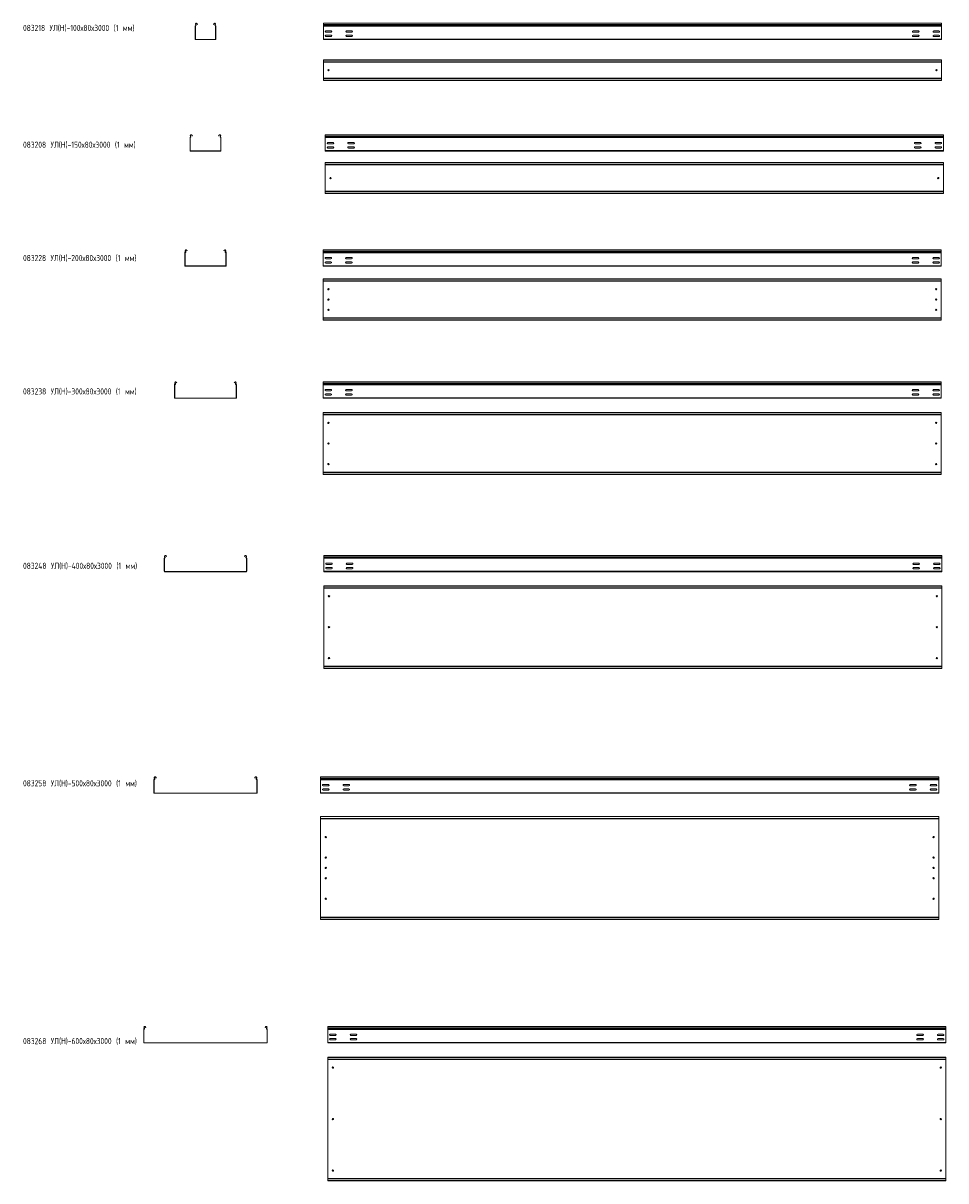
# Model space of a CAD drawing. Header units: millimetres. Extents: x -789 to 3689, y -6202 to -582.
import ezdxf

# ---------------------------------------------------------------- set-up
doc = ezdxf.new("R2010")
doc.units = ezdxf.units.MM
doc.styles.add('SLDTEXTSTYLE0', font='TXT', dxfattribs={"width": 0.7, "bigfont": 'bigfont'})

msp = doc.modelspace()

# ---------------------------------------------------------------- linework, layer by layer
at = {"color": 7, "linetype": 'Continuous', "lineweight": 15}
for p, q in [((47.2, -596.8), (46.2, -596.8)), ((46.2, -660), (46.2, -596.8)), ((47.2, -660), (47.2, -596.8)), ((47.5, -595.1), (47.8, -596)), ((48.6, -588.6), (47.7, -589.1)), ((49, -591.5), (47.7, -589.1)), ((49.9, -591), (48.6, -588.6)), ((49, -591.5), (49.9, -591)), ((55.6, -584.9), (54.8, -585.3)), ((54.8, -585.3), (56.5, -588.6)), ((55.6, -584.9), (57.4, -588.1)), ((57.4, -588.1), (56.5, -588.6)), ((135, -588.1), (136.7, -584.9)), ((135.8, -588.6), (135, -588.1)), ((135.8, -588.6), (137.6, -585.3)), ((137.6, -585.3), (136.7, -584.9)), ((143.8, -588.6), (142.5, -591)), ((142.5, -591), (143.4, -591.5)), ((144.6, -589.1), (143.4, -591.5)), ((144.6, -589.1), (143.8, -588.6)), ((144.9, -595.1), (144.6, -596)), ((146.2, -596.8), (145.2, -596.8)), ((145.2, -596.8), (145.2, -660)), ((146.2, -596.8), (146.2, -660)), ((3668.3, -582.5), (668.3, -582.5)), ((668.3, -589.1), (668.3, -582.5)), ((3668.3, -589.1), (668.3, -589.1)), ((668.3, -591.5), (668.3, -589.1)), ((3668.3, -591.5), (668.3, -591.5)), ((668.3, -595.1), (668.3, -591.5)), ((3668.3, -595.1), (668.3, -595.1)), ((668.3, -596.8), (668.3, -595.1)), ((3668.3, -596.8), (668.3, -596.8)), ((668.3, -660), (668.3, -596.8)), ((3668.3, -589.1), (3668.3, -582.5)), ((3668.3, -591.5), (3668.3, -589.1)), ((3668.3, -595.1), (3668.3, -591.5)), ((3668.3, -596.8), (3668.3, -595.1)), ((3668.3, -660), (3668.3, -596.8)), ((46.2, -660), (47.2, -660)), ((48.7, -661.5), (48.7, -662.5)), ((143.7, -661.5), (48.7, -661.5)), ((143.7, -662.5), (48.7, -662.5)), ((143.7, -662.5), (143.7, -661.5)), ((145.2, -660), (146.2, -660)), ((3668.3, -660), (668.3, -660)), ((668.3, -662.5), (668.3, -660)), ((3668.3, -662.5), (668.3, -662.5)), ((706, -620.2), (680.5, -620.2)), ((680.5, -626.7), (706, -626.7)), ((706, -641.2), (680.5, -641.2)), ((680.5, -647.7), (706, -647.7)), ((806, -620.2), (780.5, -620.2)), ((780.5, -626.7), (806, -626.7)), ((806, -641.2), (780.5, -641.2)), ((780.5, -647.7), (806, -647.7)), ((3530.5, -620.2), (3556, -620.2)), ((3556, -626.7), (3530.5, -626.7)), ((3530.5, -641.2), (3556, -641.2)), ((3556, -647.7), (3530.5, -647.7)), ((3630.5, -620.2), (3656, -620.2)), ((3656, -626.7), (3630.5, -626.7)), ((3630.5, -641.2), (3656, -641.2)), ((3656, -647.7), (3630.5, -647.7)), ((3668.3, -662.5), (3668.3, -660)), ((3668.3, -760.7), (668.3, -760.7)), ((668.3, -761.7), (668.3, -760.7)), ((3668.3, -761.7), (668.3, -761.7)), ((668.3, -770.2), (668.3, -761.7)), ((3668.3, -770.2), (668.3, -770.2)), ((668.3, -772), (668.3, -770.2)), ((3668.3, -772), (668.3, -772)), ((668.3, -772), (668.3, -849.5)), ((3668.3, -761.7), (3668.3, -760.7)), ((3668.3, -770.2), (3668.3, -761.7)), ((3668.3, -772), (3668.3, -770.2)), ((3668.3, -772), (3668.3, -849.5)), ((3668.3, -849.5), (668.3, -849.5)), ((668.3, -851.3), (668.3, -849.5)), ((3668.3, -851.3), (668.3, -851.3)), ((668.3, -859.7), (668.3, -851.3)), ((668.3, -859.7), (3668.3, -859.7)), ((668.3, -860.7), (668.3, -859.7)), ((3668.3, -860.7), (668.3, -860.7)), ((3668.3, -851.3), (3668.3, -849.5)), ((3668.3, -859.7), (3668.3, -851.3)), ((3668.3, -860.7), (3668.3, -859.7)), ((3677.8, -1123.9), (677.8, -1123.9)), ((677.8, -1130.5), (677.8, -1123.9)), ((3677.8, -1130.5), (3677.8, -1123.9)), ((22.2, -1138.2), (21.2, -1138.2)), ((21.2, -1201.4), (21.2, -1138.2)), ((22.2, -1201.4), (22.2, -1138.2)), ((22.5, -1136.4), (22.8, -1137.4)), ((23.6, -1130), (22.7, -1130.5)), ((24, -1132.9), (22.7, -1130.5)), ((24.9, -1132.4), (23.6, -1130)), ((24, -1132.9), (24.9, -1132.4)), ((30.6, -1126.2), (29.8, -1126.7)), ((29.8, -1126.7), (31.5, -1130)), ((30.6, -1126.2), (32.4, -1129.5)), ((32.4, -1129.5), (31.5, -1130)), ((160, -1129.5), (161.7, -1126.2)), ((160.8, -1130), (160, -1129.5)), ((160.8, -1130), (162.6, -1126.7)), ((162.6, -1126.7), (161.7, -1126.2)), ((168.8, -1130), (167.5, -1132.4)), ((167.5, -1132.4), (168.4, -1132.9)), ((169.6, -1130.5), (168.4, -1132.9)), ((169.6, -1130.5), (168.8, -1130)), ((169.9, -1136.4), (169.6, -1137.4)), ((171.2, -1138.2), (170.2, -1138.2)), ((170.2, -1138.2), (170.2, -1201.4)), ((171.2, -1138.2), (171.2, -1201.4)), ((3677.8, -1130.5), (677.8, -1130.5)), ((677.8, -1132.9), (677.8, -1130.5)), ((3677.8, -1132.9), (677.8, -1132.9)), ((677.8, -1136.4), (677.8, -1132.9)), ((3677.8, -1136.4), (677.8, -1136.4)), ((677.8, -1138.2), (677.8, -1136.4)), ((3677.8, -1138.2), (677.8, -1138.2)), ((677.8, -1201.4), (677.8, -1138.2)), ((715.6, -1161.4), (690.1, -1161.4)), ((690.1, -1167.9), (715.6, -1167.9)), ((815.6, -1161.4), (790.1, -1161.4)), ((790.1, -1167.9), (815.6, -1167.9)), ((3540.1, -1161.4), (3565.6, -1161.4)), ((3565.6, -1167.9), (3540.1, -1167.9)), ((3640.1, -1161.4), (3665.6, -1161.4)), ((3665.6, -1167.9), (3640.1, -1167.9)), ((3677.8, -1132.9), (3677.8, -1130.5)), ((3677.8, -1136.4), (3677.8, -1132.9)), ((3677.8, -1138.2), (3677.8, -1136.4)), ((3677.8, -1201.4), (3677.8, -1138.2)), ((21.2, -1201.4), (22.2, -1201.4)), ((23.7, -1202.9), (23.7, -1203.9)), ((168.7, -1202.9), (23.7, -1202.9)), ((168.7, -1203.9), (23.7, -1203.9)), ((168.7, -1203.9), (168.7, -1202.9)), ((170.2, -1201.4), (171.2, -1201.4)), ((3677.8, -1201.4), (677.8, -1201.4)), ((677.8, -1203.9), (677.8, -1201.4)), ((3677.8, -1203.9), (677.8, -1203.9)), ((715.6, -1182.6), (690.1, -1182.6)), ((690.1, -1189.1), (715.6, -1189.1)), ((815.6, -1182.6), (790.1, -1182.6)), ((790.1, -1189.1), (815.6, -1189.1)), ((3540.1, -1182.6), (3565.6, -1182.6)), ((3565.6, -1189.1), (3540.1, -1189.1)), ((3640.1, -1182.6), (3665.6, -1182.6)), ((3665.6, -1189.1), (3640.1, -1189.1)), ((3677.8, -1203.9), (3677.8, -1201.4)), ((3677.8, -1259.6), (677.8, -1259.6)), ((677.8, -1260.6), (677.8, -1259.6)), ((3677.8, -1260.6), (677.8, -1260.6)), ((677.8, -1269.1), (677.8, -1260.6)), ((3677.8, -1269.1), (677.8, -1269.1)), ((677.8, -1270.8), (677.8, -1269.1)), ((3677.8, -1270.8), (677.8, -1270.8)), ((677.8, -1270.8), (677.8, -1398.4)), ((3677.8, -1260.6), (3677.8, -1259.6)), ((3677.8, -1269.1), (3677.8, -1260.6)), ((3677.8, -1270.8), (3677.8, -1269.1)), ((3677.8, -1270.8), (3677.8, -1398.4)), ((3677.8, -1398.4), (677.8, -1398.4)), ((677.8, -1400.1), (677.8, -1398.4)), ((3677.8, -1400.1), (677.8, -1400.1)), ((677.8, -1408.6), (677.8, -1400.1)), ((3677.8, -1400.1), (3677.8, -1398.4)), ((3677.8, -1408.6), (3677.8, -1400.1)), ((677.8, -1408.6), (3677.8, -1408.6)), ((677.8, -1409.6), (677.8, -1408.6)), ((3677.8, -1409.6), (677.8, -1409.6)), ((3677.8, -1409.6), (3677.8, -1408.6)), ((5.6, -1684.7), (4.8, -1685.2)), ((4.8, -1685.2), (5.1, -1685.8)), ((5.1, -1685.8), (6, -1685.3)), ((6.5, -1688.5), (5.1, -1685.8)), ((5.6, -1684.7), (6, -1685.3)), ((6, -1685.3), (7.4, -1688)), ((185, -1688), (186.4, -1685.3)), ((187.3, -1685.8), (185.8, -1688.5)), ((186.4, -1685.3), (186.7, -1684.7)), ((186.4, -1685.3), (187.3, -1685.8)), ((187.6, -1685.2), (186.7, -1684.7)), ((187.3, -1685.8), (187.6, -1685.2)), ((3667.4, -1682.3), (667.4, -1682.3)), ((667.4, -1689), (667.4, -1682.3)), ((3667.4, -1689), (3667.4, -1682.3)), ((-2.8, -1696.7), (-3.8, -1696.7)), ((-3.8, -1759.8), (-3.8, -1696.7)), ((-2.8, -1759.8), (-2.8, -1696.7)), ((-2.5, -1694.9), (-2.2, -1695.9)), ((-1.4, -1688.5), (-2.3, -1689)), ((-1, -1691.3), (-2.3, -1689)), ((-0.1, -1690.9), (-1.4, -1688.5)), ((-1, -1691.3), (-0.1, -1690.9)), ((7.4, -1688), (6.5, -1688.5)), ((185.8, -1688.5), (185, -1688)), ((193.8, -1688.5), (192.5, -1690.9)), ((192.5, -1690.9), (193.4, -1691.3)), ((194.6, -1689), (193.4, -1691.3)), ((194.6, -1689), (193.8, -1688.5)), ((194.9, -1694.9), (194.6, -1695.9)), ((196.2, -1696.7), (195.2, -1696.7)), ((195.2, -1696.7), (195.2, -1759.8)), ((196.2, -1696.7), (196.2, -1759.8)), ((3667.4, -1689), (667.4, -1689)), ((667.4, -1691.3), (667.4, -1689)), ((3667.4, -1691.3), (667.4, -1691.3)), ((667.4, -1694.9), (667.4, -1691.3)), ((3667.4, -1694.9), (667.4, -1694.9)), ((667.4, -1696.7), (667.4, -1694.9)), ((3667.4, -1696.7), (667.4, -1696.7)), ((667.4, -1759.8), (667.4, -1696.7)), ((705.1, -1719.8), (679.6, -1719.8)), ((679.6, -1726.3), (705.1, -1726.3)), ((705.1, -1741.1), (679.6, -1741.1)), ((805.1, -1719.8), (779.6, -1719.8)), ((779.6, -1726.3), (805.1, -1726.3)), ((805.1, -1741.1), (779.6, -1741.1)), ((3529.6, -1719.8), (3555.1, -1719.8)), ((3555.1, -1726.3), (3529.6, -1726.3)), ((3529.6, -1741.1), (3555.1, -1741.1)), ((3629.6, -1719.8), (3655.1, -1719.8)), ((3655.1, -1726.3), (3629.6, -1726.3)), ((3629.6, -1741.1), (3655.1, -1741.1)), ((3667.4, -1691.3), (3667.4, -1689)), ((3667.4, -1694.9), (3667.4, -1691.3)), ((3667.4, -1696.7), (3667.4, -1694.9)), ((3667.4, -1759.8), (3667.4, -1696.7)), ((-3.8, -1759.8), (-2.8, -1759.8)), ((-1.3, -1761.3), (-1.3, -1762.3)), ((193.7, -1761.3), (-1.3, -1761.3)), ((193.7, -1762.3), (-1.3, -1762.3)), ((193.7, -1762.3), (193.7, -1761.3)), ((195.2, -1759.8), (196.2, -1759.8)), ((3667.4, -1759.8), (667.4, -1759.8)), ((667.4, -1762.3), (667.4, -1759.8)), ((3667.4, -1762.3), (667.4, -1762.3)), ((679.6, -1747.6), (705.1, -1747.6)), ((779.6, -1747.6), (805.1, -1747.6)), ((3555.1, -1747.6), (3529.6, -1747.6)), ((3655.1, -1747.6), (3629.6, -1747.6)), ((3667.4, -1762.3), (3667.4, -1759.8)), ((3667.4, -1824.2), (667.4, -1824.2)), ((667.4, -1825.2), (667.4, -1824.2)), ((3667.4, -1825.2), (667.4, -1825.2)), ((667.4, -1833.6), (667.4, -1825.2)), ((3667.4, -1833.6), (667.4, -1833.6)), ((667.4, -1834), (667.4, -1833.6)), ((667.4, -1834), (670.4, -1835.4)), ((667.4, -1834), (667.4, -2014.4)), ((3664.4, -1835.4), (670.4, -1835.4)), ((3664.4, -1835.4), (3667.4, -1834)), ((3667.4, -1825.2), (3667.4, -1824.2)), ((3667.4, -1833.6), (3667.4, -1825.2)), ((3667.4, -1834), (3667.4, -1833.6)), ((3667.4, -1834), (3667.4, -2014.4)), ((670.4, -2013), (667.4, -2014.4)), ((667.4, -2014.7), (667.4, -2014.4)), ((3667.4, -2014.7), (667.4, -2014.7)), ((667.4, -2023.2), (667.4, -2014.7)), ((667.4, -2023.2), (3667.4, -2023.2)), ((667.4, -2024.2), (667.4, -2023.2)), ((3664.4, -2013), (670.4, -2013)), ((3667.4, -2014.4), (3664.4, -2013)), ((3667.4, -2014.7), (3667.4, -2014.4)), ((3667.4, -2023.2), (3667.4, -2014.7)), ((3667.4, -2024.2), (3667.4, -2023.2)), ((3667.4, -2024.2), (667.4, -2024.2)), ((-52.8, -2337.5), (-53.8, -2337.5)), ((-53.8, -2400.7), (-53.8, -2337.5)), ((-52.8, -2400.7), (-52.8, -2337.5)), ((-52.5, -2335.8), (-52.2, -2336.8)), ((-51.4, -2329.4), (-52.3, -2329.8)), ((-51, -2332.2), (-52.3, -2329.8)), ((-50.1, -2331.8), (-51.4, -2329.4)), ((-51, -2332.2), (-50.1, -2331.8)), ((-44.4, -2325.6), (-45.2, -2326.1)), ((-45.2, -2326.1), (-44.9, -2326.7)), ((-44.9, -2326.7), (-44, -2326.2)), ((-43.5, -2329.3), (-44.9, -2326.7)), ((-44.4, -2325.6), (-44, -2326.2)), ((-44, -2326.2), (-42.6, -2328.9)), ((-42.6, -2328.9), (-43.5, -2329.3)), ((235, -2328.9), (236.4, -2326.2)), ((235.8, -2329.3), (235, -2328.9)), ((237.3, -2326.7), (235.8, -2329.3)), ((236.4, -2326.2), (236.7, -2325.6)), ((236.4, -2326.2), (237.3, -2326.7)), ((237.6, -2326.1), (236.7, -2325.6)), ((237.3, -2326.7), (237.6, -2326.1)), ((243.8, -2329.4), (242.5, -2331.8)), ((242.5, -2331.8), (243.4, -2332.2)), ((244.6, -2329.8), (243.4, -2332.2)), ((244.6, -2329.8), (243.8, -2329.4)), ((244.9, -2335.8), (244.6, -2336.8)), ((246.2, -2337.5), (245.2, -2337.5)), ((245.2, -2337.5), (245.2, -2400.7)), ((246.2, -2337.5), (246.2, -2400.7)), ((3667.5, -2323.2), (667.5, -2323.2)), ((667.5, -2329.8), (667.5, -2323.2)), ((3667.5, -2329.8), (667.5, -2329.8)), ((667.5, -2332.2), (667.5, -2329.8)), ((3667.5, -2332.2), (667.5, -2332.2)), ((667.5, -2335.8), (667.5, -2332.2)), ((3667.5, -2335.8), (667.5, -2335.8)), ((667.5, -2337.5), (667.5, -2335.8)), ((3667.5, -2337.5), (667.5, -2337.5)), ((667.5, -2400.7), (667.5, -2337.5)), ((3667.5, -2329.8), (3667.5, -2323.2)), ((3667.5, -2332.2), (3667.5, -2329.8)), ((3667.5, -2335.8), (3667.5, -2332.2)), ((3667.5, -2337.5), (3667.5, -2335.8)), ((3667.5, -2400.7), (3667.5, -2337.5)), ((-53.8, -2400.7), (-52.8, -2400.7)), ((-51.3, -2402.2), (-51.3, -2403.2)), ((243.7, -2402.2), (-51.3, -2402.2)), ((243.7, -2403.2), (-51.3, -2403.2)), ((243.7, -2403.2), (243.7, -2402.2)), ((245.2, -2400.7), (246.2, -2400.7)), ((3667.5, -2400.7), (667.5, -2400.7)), ((667.5, -2403.2), (667.5, -2400.7)), ((3667.5, -2403.2), (667.5, -2403.2)), ((705.2, -2360.7), (679.7, -2360.7)), ((679.7, -2367.2), (705.2, -2367.2)), ((705.2, -2382), (679.7, -2382)), ((679.7, -2388.5), (705.2, -2388.5)), ((805.2, -2360.7), (779.7, -2360.7)), ((779.7, -2367.2), (805.2, -2367.2)), ((805.2, -2382), (779.7, -2382)), ((779.7, -2388.5), (805.2, -2388.5)), ((3529.7, -2360.7), (3555.2, -2360.7)), ((3555.2, -2367.2), (3529.7, -2367.2)), ((3529.7, -2382), (3555.2, -2382)), ((3555.2, -2388.5), (3529.7, -2388.5)), ((3629.7, -2360.7), (3655.2, -2360.7)), ((3655.2, -2367.2), (3629.7, -2367.2)), ((3629.7, -2382), (3655.2, -2382)), ((3655.2, -2388.5), (3629.7, -2388.5)), ((3667.5, -2403.2), (3667.5, -2400.7)), ((3667.5, -2473), (667.5, -2473)), ((667.5, -2474), (667.5, -2473)), ((3667.5, -2474), (667.5, -2474)), ((667.5, -2482.5), (667.5, -2474)), ((3667.5, -2482.5), (667.5, -2482.5)), ((667.5, -2482.8), (667.5, -2482.5)), ((667.5, -2482.8), (670.5, -2484.2)), ((667.5, -2482.8), (667.5, -2763.2)), ((3664.5, -2484.2), (670.5, -2484.2)), ((3664.5, -2484.2), (3667.5, -2482.8)), ((3667.5, -2474), (3667.5, -2473)), ((3667.5, -2482.5), (3667.5, -2474)), ((3667.5, -2482.8), (3667.5, -2482.5)), ((3667.5, -2482.8), (3667.5, -2763.2)), ((670.5, -2761.8), (667.5, -2763.2)), ((667.5, -2763.6), (667.5, -2763.2)), ((3667.5, -2763.6), (667.5, -2763.6)), ((667.5, -2772), (667.5, -2763.6)), ((667.5, -2772), (3667.5, -2772)), ((667.5, -2773), (667.5, -2772)), ((3667.5, -2773), (667.5, -2773)), ((3664.5, -2761.8), (670.5, -2761.8)), ((3667.5, -2763.2), (3664.5, -2761.8)), ((3667.5, -2763.6), (3667.5, -2763.2)), ((3667.5, -2772), (3667.5, -2763.6)), ((3667.5, -2773), (3667.5, -2772)), ((-102.8, -3180.3), (-103.8, -3180.3)), ((-103.8, -3243.5), (-103.8, -3180.3)), ((-102.8, -3243.5), (-102.8, -3180.3)), ((-102.5, -3178.6), (-102.2, -3179.5)), ((-101.4, -3172.1), (-102.3, -3172.6)), ((-101, -3175), (-102.3, -3172.6)), ((-100.1, -3174.5), (-101.4, -3172.1)), ((-101, -3175), (-100.1, -3174.5)), ((-94.4, -3168.4), (-95.2, -3168.8)), ((-95.2, -3168.8), (-94.9, -3169.5)), ((-94.9, -3169.5), (-94, -3169)), ((-93.5, -3172.1), (-94.9, -3169.5)), ((-94.4, -3168.4), (-94, -3169)), ((-94, -3169), (-92.6, -3171.6)), ((-92.6, -3171.6), (-93.5, -3172.1)), ((285, -3171.6), (286.4, -3169)), ((285.8, -3172.1), (285, -3171.6)), ((287.3, -3169.5), (285.8, -3172.1)), ((286.4, -3169), (286.7, -3168.4)), ((286.4, -3169), (287.3, -3169.5)), ((287.6, -3168.8), (286.7, -3168.4)), ((287.3, -3169.5), (287.6, -3168.8)), ((293.8, -3172.1), (292.5, -3174.5)), ((292.5, -3174.5), (293.4, -3175)), ((294.6, -3172.6), (293.4, -3175)), ((294.6, -3172.6), (293.8, -3172.1)), ((294.9, -3178.6), (294.6, -3179.5)), ((296.2, -3180.3), (295.2, -3180.3)), ((295.2, -3180.3), (295.2, -3243.5)), ((296.2, -3180.3), (296.2, -3243.5)), ((3670.6, -3166), (670.6, -3166)), ((670.6, -3172.6), (670.6, -3166)), ((3670.6, -3172.6), (670.6, -3172.6)), ((670.6, -3175), (670.6, -3172.6)), ((3670.6, -3175), (670.6, -3175)), ((670.6, -3178.6), (670.6, -3175)), ((3670.6, -3178.6), (670.6, -3178.6)), ((670.6, -3180.3), (670.6, -3178.6)), ((3670.6, -3180.3), (670.6, -3180.3)), ((670.6, -3243.5), (670.6, -3180.3)), ((3670.6, -3172.6), (3670.6, -3166)), ((3670.6, -3175), (3670.6, -3172.6)), ((3670.6, -3178.6), (3670.6, -3175)), ((3670.6, -3180.3), (3670.6, -3178.6)), ((3670.6, -3243.5), (3670.6, -3180.3)), ((-103.8, -3243.5), (-102.8, -3243.5)), ((-101.3, -3245), (-101.3, -3246)), ((293.7, -3245), (-101.3, -3245)), ((293.7, -3246), (-101.3, -3246)), ((293.7, -3246), (293.7, -3245)), ((295.2, -3243.5), (296.2, -3243.5)), ((3670.6, -3243.5), (670.6, -3243.5)), ((670.6, -3246), (670.6, -3243.5)), ((3670.6, -3246), (670.6, -3246)), ((708.4, -3203.5), (682.9, -3203.5)), ((682.9, -3210), (708.4, -3210)), ((708.4, -3224.7), (682.9, -3224.7)), ((682.9, -3231.2), (708.4, -3231.2)), ((808.4, -3203.5), (782.9, -3203.5)), ((782.9, -3210), (808.4, -3210)), ((808.4, -3224.7), (782.9, -3224.7)), ((782.9, -3231.2), (808.4, -3231.2)), ((3532.9, -3203.5), (3558.4, -3203.5)), ((3558.4, -3210), (3532.9, -3210)), ((3532.9, -3224.7), (3558.4, -3224.7)), ((3558.4, -3231.2), (3532.9, -3231.2)), ((3632.9, -3203.5), (3658.4, -3203.5)), ((3658.4, -3210), (3632.9, -3210)), ((3632.9, -3224.7), (3658.4, -3224.7)), ((3658.4, -3231.2), (3632.9, -3231.2)), ((3670.6, -3246), (3670.6, -3243.5)), ((3670.6, -3314.7), (670.6, -3314.7)), ((670.6, -3315.7), (670.6, -3314.7)), ((3670.6, -3315.7), (670.6, -3315.7)), ((670.6, -3324.2), (670.6, -3315.7)), ((3670.6, -3315.7), (3670.6, -3314.7)), ((3670.6, -3324.2), (3670.6, -3315.7)), ((3670.6, -3324.2), (670.6, -3324.2)), ((670.6, -3324.5), (670.6, -3324.2)), ((670.6, -3324.5), (673.6, -3325.9)), ((670.6, -3324.5), (670.6, -3704.9)), ((3667.6, -3325.9), (673.6, -3325.9)), ((3667.6, -3325.9), (3670.6, -3324.5)), ((3670.6, -3324.5), (3670.6, -3324.2)), ((3670.6, -3324.5), (3670.6, -3704.9)), ((673.6, -3703.5), (670.6, -3704.9)), ((670.6, -3705.3), (670.6, -3704.9)), ((3670.6, -3705.3), (670.6, -3705.3)), ((670.6, -3713.7), (670.6, -3705.3)), ((3667.6, -3703.5), (673.6, -3703.5)), ((3670.6, -3704.9), (3667.6, -3703.5)), ((3670.6, -3705.3), (3670.6, -3704.9)), ((3670.6, -3713.7), (3670.6, -3705.3)), ((670.6, -3713.7), (3670.6, -3713.7)), ((670.6, -3714.7), (670.6, -3713.7)), ((3670.6, -3714.7), (670.6, -3714.7)), ((3670.6, -3714.7), (3670.6, -3713.7)), ((-152.8, -4255.1), (-153.8, -4255.1)), ((-153.8, -4318.3), (-153.8, -4255.1)), ((-152.8, -4318.3), (-152.8, -4255.1)), ((-152.5, -4253.4), (-152.2, -4254.3)), ((-151.4, -4246.9), (-152.3, -4247.4)), ((-151, -4249.8), (-152.3, -4247.4)), ((-150.1, -4249.3), (-151.4, -4246.9)), ((-151, -4249.8), (-150.1, -4249.3)), ((-144.4, -4243.2), (-145.2, -4243.6)), ((-145.2, -4243.6), (-144.9, -4244.3)), ((-144.9, -4244.3), (-144, -4243.8)), ((-143.5, -4246.9), (-144.9, -4244.3)), ((-144.4, -4243.2), (-144, -4243.8)), ((-144, -4243.8), (-142.6, -4246.4)), ((-142.6, -4246.4), (-143.5, -4246.9)), ((335, -4246.4), (336.4, -4243.8)), ((335.8, -4246.9), (335, -4246.4)), ((337.3, -4244.3), (335.8, -4246.9)), ((336.4, -4243.8), (336.7, -4243.2)), ((336.4, -4243.8), (337.3, -4244.3)), ((337.6, -4243.6), (336.7, -4243.2)), ((337.3, -4244.3), (337.6, -4243.6)), ((343.8, -4246.9), (342.5, -4249.3)), ((342.5, -4249.3), (343.4, -4249.8)), ((344.6, -4247.4), (343.4, -4249.8)), ((344.6, -4247.4), (343.8, -4246.9)), ((344.9, -4253.4), (344.6, -4254.3)), ((346.2, -4255.1), (345.2, -4255.1)), ((345.2, -4255.1), (345.2, -4318.3)), ((346.2, -4255.1), (346.2, -4318.3)), ((3654.8, -4240.8), (654.8, -4240.8)), ((654.8, -4247.4), (654.8, -4240.8)), ((3654.8, -4247.4), (654.8, -4247.4)), ((654.8, -4249.8), (654.8, -4247.4)), ((3654.8, -4249.8), (654.8, -4249.8)), ((654.8, -4253.4), (654.8, -4249.8)), ((3654.8, -4253.4), (654.8, -4253.4)), ((654.8, -4255.1), (654.8, -4253.4)), ((3654.8, -4255.1), (654.8, -4255.1)), ((654.8, -4318.3), (654.8, -4255.1)), ((3654.8, -4247.4), (3654.8, -4240.8)), ((3654.8, -4249.8), (3654.8, -4247.4)), ((3654.8, -4253.4), (3654.8, -4249.8)), ((3654.8, -4255.1), (3654.8, -4253.4)), ((3654.8, -4318.3), (3654.8, -4255.1)), ((-153.8, -4318.3), (-152.8, -4318.3)), ((-151.3, -4319.8), (-151.3, -4320.8)), ((343.7, -4319.8), (-151.3, -4319.8)), ((343.7, -4320.8), (-151.3, -4320.8)), ((343.7, -4320.8), (343.7, -4319.8)), ((345.2, -4318.3), (346.2, -4318.3)), ((3654.8, -4318.3), (654.8, -4318.3)), ((654.8, -4320.8), (654.8, -4318.3)), ((3654.8, -4320.8), (654.8, -4320.8)), ((692.5, -4278.3), (667, -4278.3)), ((667, -4284.8), (692.5, -4284.8)), ((692.5, -4299.5), (667, -4299.5)), ((667, -4306), (692.5, -4306)), ((792.5, -4278.3), (767, -4278.3)), ((767, -4284.8), (792.5, -4284.8)), ((792.5, -4299.5), (767, -4299.5)), ((767, -4306), (792.5, -4306)), ((3517, -4278.3), (3542.5, -4278.3)), ((3542.5, -4284.8), (3517, -4284.8)), ((3517, -4299.5), (3542.5, -4299.5)), ((3542.5, -4306), (3517, -4306)), ((3617, -4278.3), (3642.5, -4278.3)), ((3642.5, -4284.8), (3617, -4284.8)), ((3617, -4299.5), (3642.5, -4299.5)), ((3642.5, -4306), (3617, -4306)), ((3654.8, -4320.8), (3654.8, -4318.3)), ((3654.8, -4433.3), (654.8, -4433.3)), ((654.8, -4434.3), (654.8, -4433.3)), ((3654.8, -4434.3), (654.8, -4434.3)), ((654.8, -4442.8), (654.8, -4434.3)), ((3654.8, -4434.3), (3654.8, -4433.3)), ((3654.8, -4442.8), (3654.8, -4434.3)), ((3654.8, -4442.8), (654.8, -4442.8)), ((654.8, -4443.1), (654.8, -4442.8)), ((654.8, -4443.1), (657.8, -4444.5)), ((654.8, -4443.1), (654.8, -4923.5)), ((3651.8, -4444.5), (657.8, -4444.5)), ((3651.8, -4444.5), (3654.8, -4443.1)), ((3654.8, -4443.1), (3654.8, -4442.8)), ((3654.8, -4443.1), (3654.8, -4923.5)), ((657.8, -4922.1), (654.8, -4923.5)), ((654.8, -4923.8), (654.8, -4923.5)), ((3654.8, -4923.8), (654.8, -4923.8)), ((654.8, -4932.3), (654.8, -4923.8)), ((654.8, -4932.3), (3654.8, -4932.3)), ((654.8, -4933.3), (654.8, -4932.3)), ((3654.8, -4933.3), (654.8, -4933.3)), ((3651.8, -4922.1), (657.8, -4922.1)), ((3654.8, -4923.5), (3651.8, -4922.1)), ((3654.8, -4923.8), (3654.8, -4923.5)), ((3654.8, -4932.3), (3654.8, -4923.8)), ((3654.8, -4933.3), (3654.8, -4932.3)), ((-202.8, -5467.3), (-203.8, -5467.3)), ((-203.8, -5530.5), (-203.8, -5467.3)), ((-202.8, -5530.5), (-202.8, -5467.3)), ((-202.5, -5465.6), (-202.2, -5466.6)), ((-201.4, -5459.2), (-202.3, -5459.7)), ((-201, -5462), (-202.3, -5459.7)), ((-200.1, -5461.6), (-201.4, -5459.2)), ((-201, -5462), (-200.1, -5461.6)), ((-194.4, -5455.4), (-195.2, -5455.9)), ((-195.2, -5455.9), (-193.5, -5459.2)), ((-194.4, -5455.4), (-192.6, -5458.7)), ((-192.6, -5458.7), (-193.5, -5459.2)), ((385, -5458.7), (386.7, -5455.4)), ((385.8, -5459.2), (385, -5458.7)), ((385.8, -5459.2), (387.6, -5455.9)), ((387.6, -5455.9), (386.7, -5455.4)), ((393.8, -5459.2), (392.5, -5461.6)), ((392.5, -5461.6), (393.4, -5462)), ((394.6, -5459.7), (393.4, -5462)), ((394.6, -5459.7), (393.8, -5459.2)), ((394.9, -5465.6), (394.6, -5466.6)), ((396.2, -5467.3), (395.2, -5467.3)), ((395.2, -5467.3), (395.2, -5530.5)), ((396.2, -5467.3), (396.2, -5530.5)), ((3689.4, -5453), (689.4, -5453)), ((689.4, -5459.7), (689.4, -5453)), ((3689.4, -5459.7), (689.4, -5459.7)), ((689.4, -5462), (689.4, -5459.7)), ((3689.4, -5462), (689.4, -5462)), ((689.4, -5465.6), (689.4, -5462)), ((3689.4, -5465.6), (689.4, -5465.6)), ((689.4, -5467.3), (689.4, -5465.6)), ((3689.4, -5467.3), (689.4, -5467.3)), ((689.4, -5530.5), (689.4, -5467.3)), ((727.2, -5490.5), (701.7, -5490.5)), ((701.7, -5497), (727.2, -5497)), ((827.2, -5490.5), (801.7, -5490.5)), ((801.7, -5497), (827.2, -5497)), ((3551.7, -5490.5), (3577.2, -5490.5)), ((3577.2, -5497), (3551.7, -5497)), ((3651.7, -5490.5), (3677.2, -5490.5)), ((3677.2, -5497), (3651.7, -5497)), ((3689.4, -5459.7), (3689.4, -5453)), ((3689.4, -5462), (3689.4, -5459.7)), ((3689.4, -5465.6), (3689.4, -5462)), ((3689.4, -5467.3), (3689.4, -5465.6)), ((3689.4, -5530.5), (3689.4, -5467.3)), ((-203.8, -5530.5), (-202.8, -5530.5)), ((-201.3, -5532), (-201.3, -5533)), ((393.7, -5532), (-201.3, -5532)), ((393.7, -5533), (-201.3, -5533)), ((393.7, -5533), (393.7, -5532)), ((395.2, -5530.5), (396.2, -5530.5)), ((3689.4, -5530.5), (689.4, -5530.5)), ((689.4, -5533), (689.4, -5530.5)), ((3689.4, -5533), (689.4, -5533)), ((727.2, -5511.8), (701.7, -5511.8)), ((701.7, -5518.3), (727.2, -5518.3)), ((827.2, -5511.8), (801.7, -5511.8)), ((801.7, -5518.3), (827.2, -5518.3)), ((3551.7, -5511.8), (3577.2, -5511.8)), ((3577.2, -5518.3), (3551.7, -5518.3)), ((3651.7, -5511.8), (3677.2, -5511.8)), ((3677.2, -5518.3), (3651.7, -5518.3)), ((3689.4, -5533), (3689.4, -5530.5)), ((3689.4, -5602.5), (689.4, -5602.5)), ((689.4, -5603.5), (689.4, -5602.5)), ((3689.4, -5603.5), (689.4, -5603.5)), ((689.4, -5611.9), (689.4, -5603.5)), ((3689.4, -5611.9), (689.4, -5611.9)), ((689.4, -5613.7), (689.4, -5611.9)), ((3689.4, -5613.7), (689.4, -5613.7)), ((689.4, -5613.7), (689.4, -6191.3)), ((3689.4, -5603.5), (3689.4, -5602.5)), ((3689.4, -5611.9), (3689.4, -5603.5)), ((3689.4, -5613.7), (3689.4, -5611.9)), ((3689.4, -5613.7), (3689.4, -6191.3)), ((3689.4, -6191.3), (689.4, -6191.3)), ((689.4, -6193), (689.4, -6191.3)), ((3689.4, -6193), (689.4, -6193)), ((689.4, -6201.5), (689.4, -6193)), ((689.4, -6201.5), (3689.4, -6201.5)), ((689.4, -6202.5), (689.4, -6201.5)), ((3689.4, -6202.5), (689.4, -6202.5)), ((3689.4, -6193), (3689.4, -6191.3)), ((3689.4, -6201.5), (3689.4, -6193)), ((3689.4, -6202.5), (3689.4, -6201.5))]:
    msp.add_line(p, q, dxfattribs=at)
for centre in [(693.3, -810.7), (3643.3, -810.7), (702.8, -1334.6), (3652.8, -1334.6), (692.4, -1874.2), (3642.4, -1874.2), (692.4, -1924.2), (3642.4, -1924.2), (692.4, -1974.2), (3642.4, -1974.2), (692.5, -2523), (3642.5, -2523), (692.5, -2623), (3642.5, -2623), (692.5, -2723), (3642.5, -2723), (695.6, -3364.7), (3645.6, -3364.7), (695.6, -3514.7), (3645.6, -3514.7), (695.6, -3664.7), (3645.6, -3664.7), (679.8, -4533.3), (3629.8, -4533.3), (679.8, -4633.3), (3629.8, -4633.3), (679.8, -4683.3), (3629.8, -4683.3), (679.8, -4733.3), (3629.8, -4733.3), (679.8, -4833.3), (3629.8, -4833.3), (714.4, -5652.5), (3664.4, -5652.5), (714.4, -5902.5), (3664.4, -5902.5), (714.4, -6152.5), (3664.4, -6152.5)]:
    msp.add_circle(centre, 3.25, dxfattribs=at)
for centre, radius, start, end in [((48, -596.8), 1.8, 106.2863, 180), ((51.7, -587), 4.5, 28.0725, 208.0725), ((48, -596.8), 0.8, 106.2863, 180), ((46.8, -592.7), 2.5, 286.2863, 28.0725), ((46.8, -592.7), 3.5, 286.2863, 28.0725), ((51.7, -587), 3.5, 28.0725, 208.0725), ((140.7, -587), 4.5, 331.9275, 151.9275), ((140.7, -587), 3.5, 331.9275, 151.9275), ((145.6, -592.7), 3.5, 151.9275, 253.7137), ((145.6, -592.7), 2.5, 151.9275, 253.7137), ((144.4, -596.8), 0.8, 0, 73.7137), ((144.4, -596.8), 1.8, 0, 73.7137), ((48.7, -660), 2.5, 180, 270), ((48.7, -660), 1.5, 180, 270), ((143.7, -660), 1.5, 270, 0), ((143.7, -660), 2.5, 270, 0), ((680.5, -623.5), 3.25, 90, 270), ((680.5, -644.5), 3.25, 90, 270), ((706, -623.5), 3.25, 270, 90), ((706, -644.5), 3.25, 270, 90), ((780.5, -623.5), 3.25, 90, 270), ((780.5, -644.5), 3.25, 90, 270), ((806, -623.5), 3.25, 270, 90), ((806, -644.5), 3.25, 270, 90), ((3530.5, -623.5), 3.25, 90, 270), ((3530.5, -644.5), 3.25, 90, 270), ((3556, -623.5), 3.25, 270, 90), ((3556, -644.5), 3.25, 270, 90), ((3630.5, -623.5), 3.25, 90, 270), ((3630.5, -644.5), 3.25, 90, 270), ((3656, -623.5), 3.25, 270, 90), ((3656, -644.5), 3.25, 270, 90), ((26.7, -1128.4), 4.5, 28.0725, 208.0725), ((165.7, -1128.4), 4.5, 331.9275, 151.9275), ((23, -1138.2), 1.8, 106.2863, 180), ((23, -1138.2), 0.8, 106.2863, 180), ((21.8, -1134), 2.5, 286.2863, 28.0725), ((21.8, -1134), 3.5, 286.2863, 28.0725), ((26.7, -1128.4), 3.5, 28.0725, 208.0725), ((165.7, -1128.4), 3.5, 331.9275, 151.9275), ((170.6, -1134), 3.5, 151.9275, 253.7137), ((170.6, -1134), 2.5, 151.9275, 253.7137), ((169.4, -1138.2), 0.8, 0, 73.7137), ((169.4, -1138.2), 1.8, 0, 73.7137), ((690.1, -1164.6), 3.25, 90, 270), ((715.6, -1164.6), 3.25, 270, 90), ((790.1, -1164.6), 3.25, 90, 270), ((815.6, -1164.6), 3.25, 270, 90), ((3540.1, -1164.6), 3.25, 90, 270), ((3565.6, -1164.6), 3.25, 270, 90), ((3640.1, -1164.6), 3.25, 90, 270), ((3665.6, -1164.6), 3.25, 270, 90), ((23.7, -1201.4), 2.5, 180, 270), ((23.7, -1201.4), 1.5, 180, 270), ((168.7, -1201.4), 1.5, 270, 0), ((168.7, -1201.4), 2.5, 270, 0), ((690.1, -1185.9), 3.25, 90, 270), ((715.6, -1185.9), 3.25, 270, 90), ((790.1, -1185.9), 3.25, 90, 270), ((815.6, -1185.9), 3.25, 270, 90), ((3540.1, -1185.9), 3.25, 90, 270), ((3565.6, -1185.9), 3.25, 270, 90), ((3640.1, -1185.9), 3.25, 90, 270), ((3665.6, -1185.9), 3.25, 270, 90), ((1.7, -1686.8), 4.5, 28.0725, 208.0725), ((1.7, -1686.8), 3.5, 28.0725, 208.0725), ((190.7, -1686.8), 4.5, 331.9275, 151.9275), ((190.7, -1686.8), 3.5, 331.9275, 151.9275), ((-2, -1696.7), 1.8, 106.2863, 180), ((-2, -1696.7), 0.8, 106.2863, 180), ((-3.2, -1692.5), 2.5, 286.2863, 28.0725), ((-3.2, -1692.5), 3.5, 286.2863, 28.0725), ((195.6, -1692.5), 3.5, 151.9275, 253.7137), ((195.6, -1692.5), 2.5, 151.9275, 253.7137), ((194.4, -1696.7), 0.8, 0, 73.7137), ((194.4, -1696.7), 1.8, 0, 73.7137), ((679.6, -1723.1), 3.25, 90, 270), ((679.6, -1744.3), 3.25, 90, 270), ((705.1, -1723.1), 3.25, 270, 90), ((705.1, -1744.3), 3.25, 270, 90), ((779.6, -1723.1), 3.25, 90, 270), ((779.6, -1744.3), 3.25, 90, 270), ((805.1, -1723.1), 3.25, 270, 90), ((805.1, -1744.3), 3.25, 270, 90), ((3529.6, -1723.1), 3.25, 90, 270), ((3529.6, -1744.3), 3.25, 90, 270), ((3555.1, -1723.1), 3.25, 270, 90), ((3555.1, -1744.3), 3.25, 270, 90), ((3629.6, -1723.1), 3.25, 90, 270), ((3629.6, -1744.3), 3.25, 90, 270), ((3655.1, -1723.1), 3.25, 270, 90), ((3655.1, -1744.3), 3.25, 270, 90), ((-1.3, -1759.8), 2.5, 180, 270), ((-1.3, -1759.8), 1.5, 180, 270), ((193.7, -1759.8), 1.5, 270, 0), ((193.7, -1759.8), 2.5, 270, 0), ((-52, -2337.5), 1.8, 106.2863, 180), ((-48.3, -2327.7), 4.5, 28.0725, 208.0725), ((-52, -2337.5), 0.8, 106.2863, 180), ((-53.2, -2333.4), 2.5, 286.2863, 28.0725), ((-53.2, -2333.4), 3.5, 286.2863, 28.0725), ((-48.3, -2327.7), 3.5, 28.0725, 208.0725), ((240.7, -2327.7), 4.5, 331.9275, 151.9275), ((240.7, -2327.7), 3.5, 331.9275, 151.9275), ((245.6, -2333.4), 3.5, 151.9275, 253.7137), ((245.6, -2333.4), 2.5, 151.9275, 253.7137), ((244.4, -2337.5), 0.8, 0, 73.7137), ((244.4, -2337.5), 1.8, 0, 73.7137), ((-51.3, -2400.7), 2.5, 180, 270), ((-51.3, -2400.7), 1.5, 180, 270), ((243.7, -2400.7), 1.5, 270, 0), ((243.7, -2400.7), 2.5, 270, 0), ((679.7, -2364), 3.25, 90, 270), ((679.7, -2385.2), 3.25, 90, 270), ((705.2, -2364), 3.25, 270, 90), ((705.2, -2385.2), 3.25, 270, 90), ((779.7, -2364), 3.25, 90, 270), ((779.7, -2385.2), 3.25, 90, 270), ((805.2, -2364), 3.25, 270, 90), ((805.2, -2385.2), 3.25, 270, 90), ((3529.7, -2364), 3.25, 90, 270), ((3529.7, -2385.2), 3.25, 90, 270), ((3555.2, -2364), 3.25, 270, 90), ((3555.2, -2385.2), 3.25, 270, 90), ((3629.7, -2364), 3.25, 90, 270), ((3629.7, -2385.2), 3.25, 90, 270), ((3655.2, -2364), 3.25, 270, 90), ((3655.2, -2385.2), 3.25, 270, 90), ((-102, -3180.3), 1.8, 106.2863, 180), ((-98.3, -3170.5), 4.5, 28.0725, 208.0725), ((-102, -3180.3), 0.8, 106.2863, 180), ((-103.2, -3176.2), 2.5, 286.2863, 28.0725), ((-103.2, -3176.2), 3.5, 286.2863, 28.0725), ((-98.3, -3170.5), 3.5, 28.0725, 208.0725), ((290.7, -3170.5), 4.5, 331.9275, 151.9275), ((290.7, -3170.5), 3.5, 331.9275, 151.9275), ((295.6, -3176.2), 3.5, 151.9275, 253.7137), ((295.6, -3176.2), 2.5, 151.9275, 253.7137), ((294.4, -3180.3), 0.8, 0, 73.7137), ((294.4, -3180.3), 1.8, 0, 73.7137), ((-101.3, -3243.5), 2.5, 180, 270), ((-101.3, -3243.5), 1.5, 180, 270), ((293.7, -3243.5), 1.5, 270, 0), ((293.7, -3243.5), 2.5, 270, 0), ((682.9, -3206.7), 3.25, 90, 270), ((682.9, -3228), 3.25, 90, 270), ((708.4, -3206.7), 3.25, 270, 90), ((708.4, -3228), 3.25, 270, 90), ((782.9, -3206.7), 3.25, 90, 270), ((782.9, -3228), 3.25, 90, 270), ((808.4, -3206.7), 3.25, 270, 90), ((808.4, -3228), 3.25, 270, 90), ((3532.9, -3206.7), 3.25, 90, 270), ((3532.9, -3228), 3.25, 90, 270), ((3558.4, -3206.7), 3.25, 270, 90), ((3558.4, -3228), 3.25, 270, 90), ((3632.9, -3206.7), 3.25, 90, 270), ((3632.9, -3228), 3.25, 90, 270), ((3658.4, -3206.7), 3.25, 270, 90), ((3658.4, -3228), 3.25, 270, 90), ((-152, -4255.1), 1.8, 106.2863, 180), ((-148.3, -4245.3), 4.5, 28.0725, 208.0725), ((-152, -4255.1), 0.8, 106.2863, 180), ((-153.2, -4251), 2.5, 286.2863, 28.0725), ((-153.2, -4251), 3.5, 286.2863, 28.0725), ((-148.3, -4245.3), 3.5, 28.0725, 208.0725), ((340.7, -4245.3), 4.5, 331.9275, 151.9275), ((340.7, -4245.3), 3.5, 331.9275, 151.9275), ((345.6, -4251), 3.5, 151.9275, 253.7137), ((345.6, -4251), 2.5, 151.9275, 253.7137), ((344.4, -4255.1), 0.8, 0, 73.7137), ((344.4, -4255.1), 1.8, 0, 73.7137), ((-151.3, -4318.3), 2.5, 180, 270), ((-151.3, -4318.3), 1.5, 180, 270), ((343.7, -4318.3), 1.5, 270, 0), ((343.7, -4318.3), 2.5, 270, 0), ((667, -4281.5), 3.25, 90, 270), ((667, -4302.8), 3.25, 90, 270), ((692.5, -4281.5), 3.25, 270, 90), ((692.5, -4302.8), 3.25, 270, 90), ((767, -4281.5), 3.25, 90, 270), ((767, -4302.8), 3.25, 90, 270), ((792.5, -4281.5), 3.25, 270, 90), ((792.5, -4302.8), 3.25, 270, 90), ((3517, -4281.5), 3.25, 90, 270), ((3517, -4302.8), 3.25, 90, 270), ((3542.5, -4281.5), 3.25, 270, 90), ((3542.5, -4302.8), 3.25, 270, 90), ((3617, -4281.5), 3.25, 90, 270), ((3617, -4302.8), 3.25, 90, 270), ((3642.5, -4281.5), 3.25, 270, 90), ((3642.5, -4302.8), 3.25, 270, 90), ((-202, -5467.3), 1.8, 106.2863, 180), ((-198.3, -5457.5), 4.5, 28.0725, 208.0725), ((-202, -5467.3), 0.8, 106.2863, 180), ((-203.2, -5463.2), 2.5, 286.2863, 28.0725), ((-203.2, -5463.2), 3.5, 286.2863, 28.0725), ((-198.3, -5457.5), 3.5, 28.0725, 208.0725), ((390.7, -5457.5), 4.5, 331.9275, 151.9275), ((390.7, -5457.5), 3.5, 331.9275, 151.9275), ((395.6, -5463.2), 3.5, 151.9275, 253.7137), ((395.6, -5463.2), 2.5, 151.9275, 253.7137), ((394.4, -5467.3), 0.8, 0, 73.7137), ((394.4, -5467.3), 1.8, 0, 73.7137), ((701.7, -5493.8), 3.25, 90, 270), ((727.2, -5493.8), 3.25, 270, 90), ((801.7, -5493.8), 3.25, 90, 270), ((827.2, -5493.8), 3.25, 270, 90), ((3551.7, -5493.8), 3.25, 90, 270), ((3577.2, -5493.8), 3.25, 270, 90), ((3651.7, -5493.8), 3.25, 90, 270), ((3677.2, -5493.8), 3.25, 270, 90), ((-201.3, -5530.5), 2.5, 180, 270), ((-201.3, -5530.5), 1.5, 180, 270), ((393.7, -5530.5), 1.5, 270, 0), ((393.7, -5530.5), 2.5, 270, 0), ((701.7, -5515), 3.25, 90, 270), ((727.2, -5515), 3.25, 270, 90), ((801.7, -5515), 3.25, 90, 270), ((827.2, -5515), 3.25, 270, 90), ((3551.7, -5515), 3.25, 90, 270), ((3577.2, -5515), 3.25, 270, 90), ((3651.7, -5515), 3.25, 90, 270), ((3677.2, -5515), 3.25, 270, 90)]:
    msp.add_arc(centre, radius, start, end, dxfattribs=at)

# ---------------------------------------------------------------- texts
at = {"color": 7, "linetype": 'Continuous', "lineweight": 0, "char_height": 30, "attachment_point": 1, "style": 'SLDTEXTSTYLE0'}
for s, insert in [('083218 \\M+18454\\M+1844C(\\M+1844E)-100\\M+1848780\\M+184873000 (1 \\M+1847D\\M+1847D)', (-789.4, -590.7)), ('083208 \\M+18454\\M+1844C(\\M+1844E)-150\\M+1848780\\M+184873000 (1 \\M+1847D\\M+1847D)', (-789.4, -1157.6)), ('083228 \\M+18454\\M+1844C(\\M+1844E)-200\\M+1848780\\M+184873000 (1 \\M+1847D\\M+1847D)', (-789.4, -1707.7)), ('083238 \\M+18454\\M+1844C(\\M+1844E)-300\\M+1848780\\M+184873000 (1 \\M+1847D\\M+1847D)', (-789.4, -2355.2)), ('083248 \\M+18454\\M+1844C(\\M+1844E)-400\\M+1848780\\M+184873000 (1 \\M+1847D\\M+1847D)', (-789.4, -3201.9)), ('083258 \\M+18454\\M+1844C(\\M+1844E)-500\\M+1848780\\M+184873000 (1 \\M+1847D\\M+1847D)', (-789.4, -4257.5)), ('083268 \\M+18454\\M+1844C(\\M+1844E)-600\\M+1848780\\M+184873000 (1 \\M+1847D\\M+1847D)', (-789.4, -5509))]:
    msp.add_mtext(s, dxfattribs=dict(at, insert=insert))

doc.saveas('drawing.dxf')
